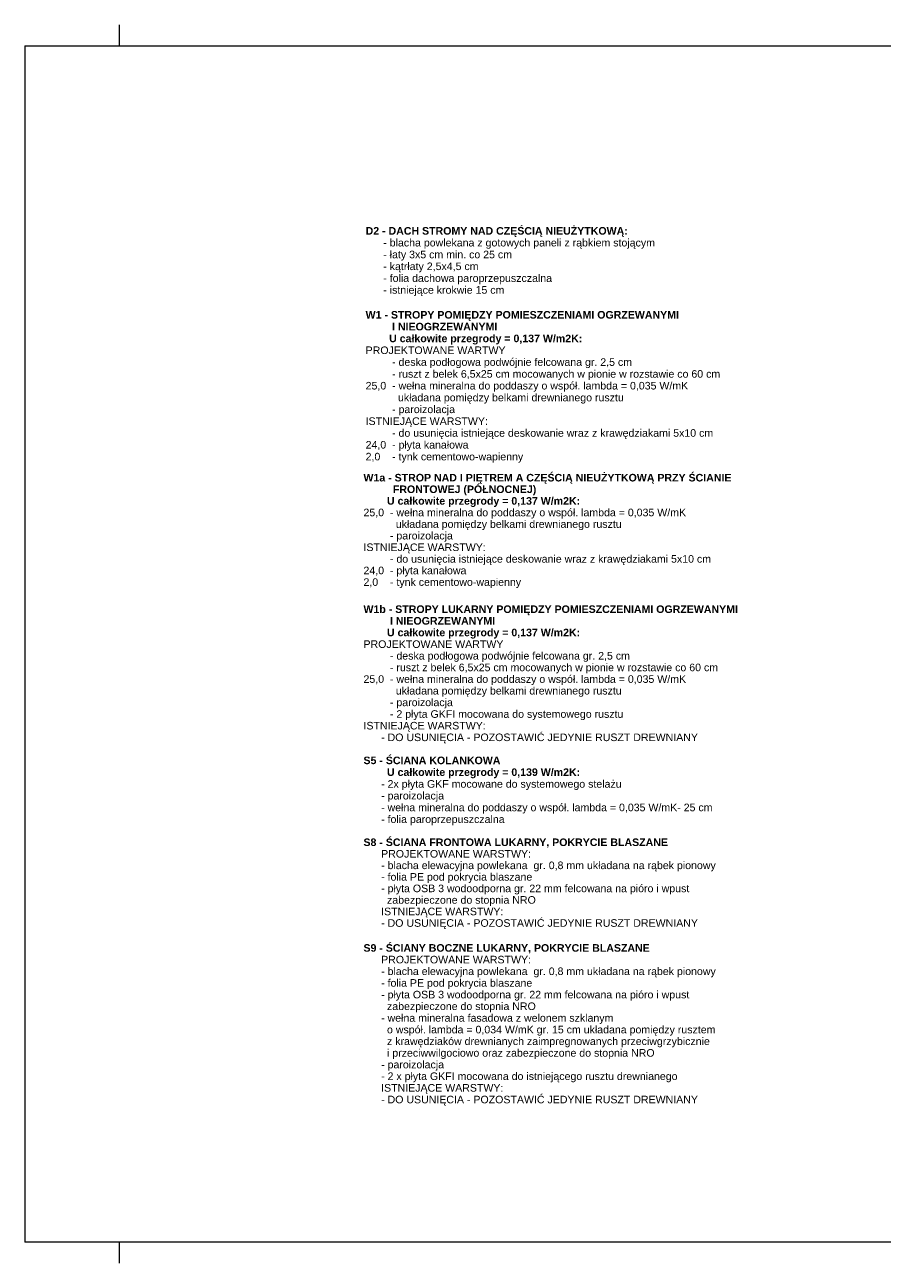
# Model space of a CAD drawing. Extents: x -613240 to -325500, y -25863 to 152403.
# Tile 123 of 254: x -366250 to -345875, y -22863 to 6587. Entities that reach past the tile are written whole.
import ezdxf

# ---------------------------------------------------------------- set-up
doc = ezdxf.new("R2010")
doc.units = 0
doc.header["$MEASUREMENT"] = 0
for name, color, linetype, lineweight in [('Arch opisy_Nr_Pióra__1', 7, 'Continuous', 25), ('Arch opisy_Nr_Pióra__5', 7, 'Continuous', 13), ('Arch opisy_Nr_Pióra__6', 7, 'Continuous', 13), ('ARCH TABELA_Nr_Pióra__21', 7, 'Continuous', 9)]:
    doc.layers.add(name, color=color, linetype=linetype, lineweight=lineweight)
doc.styles.add('GENERATED_STYLE_10', font='arial.ttf')

msp = doc.modelspace()

# ---------------------------------------------------------------- linework, layer by layer
at = {"layer": 'ARCH TABELA_Nr_Pióra__21', "linetype": 'Continuous'}
for p, q in [((-363999.6, 6086.6), (-363999.6, 6586.6)), ((-363999.6, 6086.6), (-363999.6, 6586.6)), ((-366249.6, 6086.6), (-325499.6, 6086.6)), ((-366249.6, 6086.6), (-366249.6, -22363.4)), ((-325499.6, -22363.4), (-366249.6, -22363.4)), ((-363999.6, -22863.4), (-363999.6, -22363.4)), ((-363999.6, -22863.4), (-363999.6, -22363.4))]:
    msp.add_line(p, q, dxfattribs=at)

# ---------------------------------------------------------------- texts
at = {"layer": 'Arch opisy_Nr_Pióra__1', "linetype": 'Continuous', "insert": (-358150.4, 1775.9), "char_height": 180, "width": 9728.552, "attachment_point": 1, "line_spacing_factor": 0.936452, "style": 'GENERATED_STYLE_10'}
msp.add_mtext('\\A1;{\\fArial|b1|i0|c0|p38;D2 - DACH STROMY NAD CZĘŚCIĄ NIEUŻYTKOWĄ:\\P\\fArial|b0|i0|c0|p38;      - blacha powlekana z gotowych paneli z rąbkiem stojącym\\P      - łaty 3x5 cm min. co 25 cm\\P      - kątrłaty 2,5x4,5 cm\\P      - folia dachowa paroprzepuszczalna\\P      - istniejące krokwie 15 cm}', dxfattribs=at)
at = {"layer": 'Arch opisy_Nr_Pióra__5', "linetype": 'Continuous', "char_height": 180, "width": 9728.552, "attachment_point": 1, "style": 'GENERATED_STYLE_10'}
for s, insert, line_spacing_factor in [('\\A1;{\\fArial|b1|i0|c0|p38;S5 - ŚCIANA KOLANKOWA\\P        U całkowite przegrody = 0,139 W/m2K:\\P\\fArial|b0|i0|c0|p38;      - 2x płyta GKF mocowane do systemowego stelażu \\P      - paroizolacja\\P      - wełna mineralna do poddaszy o współ. lambda = 0,035 W/mK- 25 cm\\P      - folia paroprzepuszczalna}', (-358201.2, -10816.1), 0.932366), ('\\A1;{\\fArial|b1|i0|c0|p38;S8 - ŚCIANA FRONTOWA LUKARNY, POKRYCIE BLASZANE\\P\\fArial|b0|i0|c0|p38;      PROJEKTOWANE WARSTWY:\\P      - blacha elewacyjna powlekana  gr. 0,8 mm układana na rąbek pionowy\\P      - folia PE pod pokrycia blaszane\\P      - płyta OSB 3 wodoodporna gr. 22 mm felcowana na pióro i wpust\\P        zabezpieczone do stopnia NRO\\P      ISTNIEJĄCE WARSTWY:\\P      - DO USUNIĘCIA - POZOSTAWIĆ JEDYNIE RUSZT DREWNIANY}', (-358201.2, -12763.2), 0.91395), ('\\A1;{\\fArial|b1|i0|c0|p38;S9 - ŚCIANY BOCZNE LUKARNY, POKRYCIE BLASZANE\\P\\fArial|b0|i0|c0|p38;      PROJEKTOWANE WARSTWY:\\P      - blacha elewacyjna powlekana  gr. 0,8 mm układana na rąbek pionowy\\P      - folia PE pod pokrycia blaszane\\P      - płyta OSB 3 wodoodporna gr. 22 mm felcowana na pióro i wpust\\P        zabezpieczone do stopnia NRO\\P      - wełna mineralna fasadowa z welonem szklanym\\P        o współ. lambda = 0,034 W/mK gr. 15 cm układana pomiędzy rusztem\\P        z krawędziaków drewnianych zaimpregnowanych przeciwgrzybicznie\\P        i przeciwwilgociowo oraz zabezpieczone do stopnia NRO\\P      - paroizolacja\\P      - 2 x płyta GKFI mocowana do istniejącego rusztu drewnianego \\P      ISTNIEJĄCE WARSTWY:\\P      - DO USUNIĘCIA - POZOSTAWIĆ JEDYNIE RUSZT DREWNIANY}', (-358201.2, -15276.1), 0.924049)]:
    msp.add_mtext(s, dxfattribs=dict(at, insert=insert, line_spacing_factor=line_spacing_factor))
at = {"layer": 'Arch opisy_Nr_Pióra__6', "linetype": 'Continuous', "char_height": 180, "width": 9728.552, "attachment_point": 1, "style": 'GENERATED_STYLE_10'}
for s, insert, line_spacing_factor in [('\\A1;{\\fArial|b1|i0|c0|p38;W1 - STROPY POMIĘDZY POMIESZCZENIAMI OGRZEWANYMI\\P         I NIEOGRZEWANYMI \\P        U całkowite przegrody = 0,137 W/m2K:\\P\\fArial|b0|i0|c0|p38;PROJEKTOWANE WARTWY\\P         - deska podłogowa podwójnie felcowana gr. 2,5 cm\\P         - ruszt z belek 6,5x25 cm mocowanych w pionie w rozstawie co 60 cm\\P25,0  - wełna mineralna do poddaszy o współ. lambda = 0,035 W/mK\\P           układana pomiędzy belkami drewnianego rusztu \\P         - paroizolacja\\PISTNIEJĄCE WARSTWY:\\P         - do usunięcia istniejące deskowanie wraz z krawędziakami 5x10 cm\\P24,0  - płyta kanałowa\\P2,0    - tynk cementowo-wapienny}', (-358150.4, -220.2), 0.936489), ('\\A1;{\\fArial|b1|i0|c0|p38;W1a - STROP NAD I PIĘTREM A CZĘŚCIĄ NIEUŻYTKOWĄ PRZY ŚCIANIE\\P          FRONTOWEJ (PÓŁNOCNEJ)\\P        U całkowite przegrody = 0,137 W/m2K:\\P\\fArial|b0|i0|c0|p38;25,0  - wełna mineralna do poddaszy o współ. lambda = 0,035 W/mK\\P           układana pomiędzy belkami drewnianego rusztu \\P         - paroizolacja\\PISTNIEJĄCE WARSTWY:\\P         - do usunięcia istniejące deskowanie wraz z krawędziakami 5x10 cm\\P24,0  - płyta kanałowa\\P2,0    - tynk cementowo-wapienny}', (-358201.2, -4093.2), 0.919322), ('\\A1;{\\fArial|b1|i0|c0|p38;W1b - STROPY LUKARNY POMIĘDZY POMIESZCZENIAMI OGRZEWANYMI\\P         I NIEOGRZEWANYMI\\P        U całkowite przegrody = 0,137 W/m2K:\\P\\fArial|b0|i0|c0|p38;PROJEKTOWANE WARTWY\\P         - deska podłogowa podwójnie felcowana gr. 2,5 cm\\P         - ruszt z belek 6,5x25 cm mocowanych w pionie w rozstawie co 60 cm\\P25,0  - wełna mineralna do poddaszy o współ. lambda = 0,035 W/mK\\P           układana pomiędzy belkami drewnianego rusztu \\P         - paroizolacja\\P         - 2 płyta GKFI mocowana do systemowego rusztu\\PISTNIEJĄCE WARSTWY:\\P      - DO USUNIĘCIA - POZOSTAWIĆ JEDYNIE RUSZT DREWNIANY}', (-358201.2, -7220.7), 0.92307)]:
    msp.add_mtext(s, dxfattribs=dict(at, insert=insert, line_spacing_factor=line_spacing_factor))

doc.saveas('drawing.dxf')
